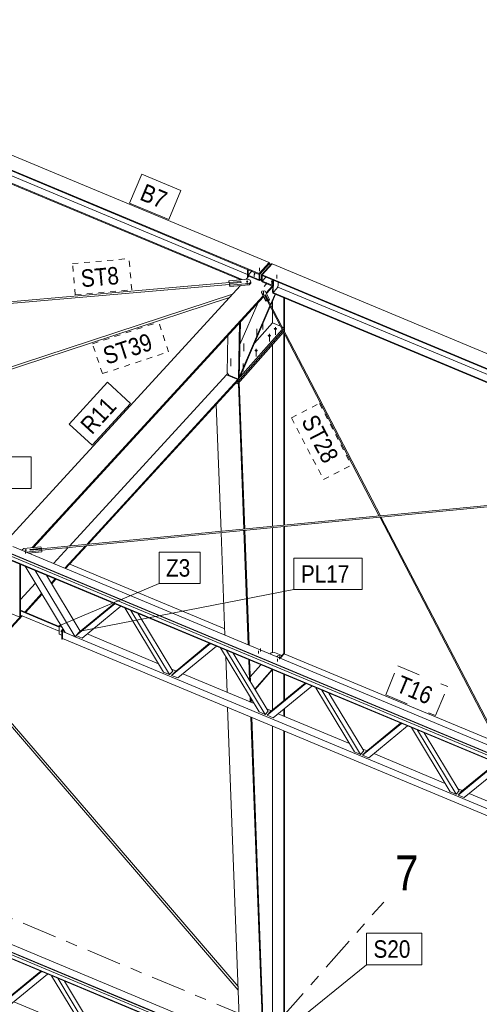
# Model space of a CAD drawing. Header units: millimetres. Extents: x -698 to 216, y -34 to 576.
# Tile 48 of 88: x -346 to -307, y 419 to 504. Entities that reach past the tile are written whole.
import ezdxf

# ---------------------------------------------------------------- set-up
doc = ezdxf.new("R2010")
doc.units = ezdxf.units.MM
for name, pattern in [('XKITLINE00', [0]), ('XKITLINE02', [4, 2, -2]), ('XKITLINE03', [6, 3, -1, 1, -1]), ('XKITLINE04', [3, 0.5, -0.5, 0.5, -0.5, 0.5, -0.5])]:
    doc.linetypes.add(name, pattern=pattern)
for name, color, linetype, lineweight in [('Element', 2, 'Continuous', 0), ('Spoina', 1, 'Continuous', 0), ('Znak elementu', 2, 'Continuous', 0), ('Śruba', 3, 'Continuous', 0)]:
    doc.layers.add(name, color=color, linetype=linetype, lineweight=lineweight)
doc.styles.add('ARIAL', font='ARIAL.TTF')

msp = doc.modelspace()

# ---------------------------------------------------------------- hatches: boundary and pattern name
at = {"layer": 'Śruba'}
for points in [[(-326.478, 481.297), (-326.487, 481.298), (-326.496, 481.3), (-326.504, 481.302), (-326.512, 481.305), (-326.52, 481.308), (-326.527, 481.312), (-326.533, 481.316), (-326.539, 481.321), (-326.545, 481.326), (-326.549, 481.331), (-326.553, 481.336), (-326.556, 481.342), (-326.558, 481.348), (-326.559, 481.354), (-326.559, 481.36), (-326.559, 481.366), (-326.557, 481.372), (-326.555, 481.378), (-326.552, 481.383), (-326.548, 481.389), (-326.543, 481.394), (-326.538, 481.398), (-326.532, 481.403), (-326.525, 481.406), (-326.517, 481.41), (-326.51, 481.413), (-326.502, 481.415), (-326.493, 481.417), (-326.484, 481.418), (-326.475, 481.419), (-326.466, 481.419), (-326.457, 481.419), (-326.448, 481.418), (-326.44, 481.416), (-326.431, 481.414), (-326.423, 481.411), (-326.416, 481.408), (-326.409, 481.404), (-326.402, 481.4), (-326.396, 481.395), (-326.391, 481.39), (-326.386, 481.385), (-326.383, 481.379), (-326.38, 481.374), (-326.378, 481.368), (-326.376, 481.362), (-326.376, 481.356), (-326.377, 481.35), (-326.378, 481.344), (-326.38, 481.338), (-326.384, 481.333), (-326.388, 481.327), (-326.392, 481.322), (-326.398, 481.317), (-326.404, 481.313), (-326.411, 481.309), (-326.418, 481.306), (-326.426, 481.303), (-326.434, 481.3), (-326.442, 481.299), (-326.451, 481.297), (-326.46, 481.297), (-326.469, 481.297)], [(-325.858, 481.942), (-325.865, 481.943), (-325.872, 481.944), (-325.879, 481.946), (-325.886, 481.948), (-325.892, 481.951), (-325.898, 481.954), (-325.903, 481.958), (-325.908, 481.961), (-325.912, 481.965), (-325.916, 481.97), (-325.919, 481.974), (-325.921, 481.979), (-325.923, 481.984), (-325.924, 481.989), (-325.924, 481.993), (-325.924, 481.998), (-325.923, 482.003), (-325.921, 482.008), (-325.918, 482.012), (-325.915, 482.017), (-325.911, 482.021), (-325.907, 482.025), (-325.902, 482.028), (-325.896, 482.032), (-325.89, 482.034), (-325.884, 482.037), (-325.877, 482.039), (-325.87, 482.04), (-325.863, 482.041), (-325.856, 482.042), (-325.848, 482.042), (-325.841, 482.042), (-325.834, 482.041), (-325.827, 482.039), (-325.82, 482.037), (-325.813, 482.035), (-325.807, 482.033), (-325.801, 482.03), (-325.796, 482.026), (-325.791, 482.022), (-325.786, 482.018), (-325.783, 482.014), (-325.78, 482.009), (-325.777, 482.005), (-325.776, 482), (-325.775, 481.995), (-325.774, 481.99), (-325.775, 481.985), (-325.776, 481.98), (-325.778, 481.976), (-325.78, 481.971), (-325.784, 481.967), (-325.788, 481.963), (-325.792, 481.959), (-325.797, 481.955), (-325.803, 481.952), (-325.809, 481.949), (-325.815, 481.947), (-325.822, 481.945), (-325.829, 481.943), (-325.836, 481.942), (-325.843, 481.942), (-325.85, 481.942)], [(-324.362, 481.317), (-324.369, 481.318), (-324.376, 481.319), (-324.383, 481.321), (-324.39, 481.323), (-324.396, 481.326), (-324.402, 481.329), (-324.407, 481.333), (-324.412, 481.336), (-324.416, 481.34), (-324.42, 481.345), (-324.423, 481.349), (-324.425, 481.354), (-324.427, 481.359), (-324.428, 481.364), (-324.428, 481.369), (-324.428, 481.374), (-324.427, 481.378), (-324.425, 481.383), (-324.422, 481.388), (-324.419, 481.392), (-324.415, 481.396), (-324.411, 481.4), (-324.406, 481.404), (-324.4, 481.407), (-324.394, 481.41), (-324.388, 481.412), (-324.381, 481.414), (-324.374, 481.415), (-324.367, 481.416), (-324.36, 481.417), (-324.352, 481.417), (-324.345, 481.417), (-324.338, 481.416), (-324.331, 481.414), (-324.324, 481.413), (-324.317, 481.41), (-324.311, 481.408), (-324.305, 481.405), (-324.3, 481.401), (-324.295, 481.397), (-324.29, 481.393), (-324.287, 481.389), (-324.284, 481.385), (-324.281, 481.38), (-324.28, 481.375), (-324.279, 481.37), (-324.278, 481.365), (-324.279, 481.36), (-324.28, 481.356), (-324.282, 481.351), (-324.285, 481.346), (-324.288, 481.342), (-324.292, 481.338), (-324.296, 481.334), (-324.301, 481.33), (-324.307, 481.327), (-324.313, 481.324), (-324.319, 481.322), (-324.326, 481.32), (-324.333, 481.318), (-324.34, 481.317), (-324.347, 481.317), (-324.354, 481.317)], [(-325.067, 480.396), (-325.078, 480.398), (-325.088, 480.402), (-325.096, 480.407), (-325.104, 480.413), (-325.109, 480.42), (-325.112, 480.427), (-325.113, 480.435), (-325.112, 480.443), (-325.108, 480.45), (-325.103, 480.456), (-325.095, 480.462), (-325.086, 480.467), (-325.076, 480.47), (-325.065, 480.472), (-325.054, 480.473), (-325.042, 480.472), (-325.031, 480.469), (-325.021, 480.465), (-325.013, 480.46), (-325.006, 480.454), (-325, 480.447), (-324.997, 480.44), (-324.996, 480.432), (-324.998, 480.425), (-325.001, 480.418), (-325.007, 480.411), (-325.014, 480.405), (-325.023, 480.401), (-325.033, 480.397), (-325.044, 480.395), (-325.055, 480.395)], [(-324.06, 477.195), (-324.072, 477.196), (-324.085, 477.198), (-324.097, 477.202), (-324.109, 477.205), (-324.121, 477.21), (-324.131, 477.215), (-324.141, 477.221), (-324.15, 477.228), (-324.157, 477.235), (-324.164, 477.243), (-324.17, 477.251), (-324.174, 477.26), (-324.177, 477.268), (-324.179, 477.277), (-324.18, 477.286), (-324.179, 477.295), (-324.177, 477.304), (-324.174, 477.313), (-324.17, 477.321), (-324.164, 477.33), (-324.157, 477.337), (-324.15, 477.345), (-324.141, 477.351), (-324.131, 477.357), (-324.121, 477.363), (-324.109, 477.367), (-324.097, 477.371), (-324.085, 477.374), (-324.072, 477.376), (-324.06, 477.378), (-324.046, 477.378), (-324.033, 477.378), (-324.02, 477.376), (-324.008, 477.374), (-323.995, 477.371), (-323.984, 477.367), (-323.972, 477.363), (-323.962, 477.357), (-323.952, 477.351), (-323.943, 477.345), (-323.936, 477.337), (-323.929, 477.33), (-323.923, 477.321), (-323.919, 477.313), (-323.916, 477.304), (-323.914, 477.295), (-323.913, 477.286), (-323.914, 477.277), (-323.916, 477.268), (-323.919, 477.26), (-323.923, 477.251), (-323.929, 477.243), (-323.936, 477.235), (-323.943, 477.228), (-323.952, 477.221), (-323.962, 477.215), (-323.972, 477.21), (-323.984, 477.205), (-323.995, 477.202), (-324.008, 477.198), (-324.02, 477.196), (-324.033, 477.195), (-324.046, 477.195)], [(-324.578, 476.607), (-324.591, 476.608), (-324.604, 476.61), (-324.616, 476.613), (-324.628, 476.617), (-324.639, 476.622), (-324.65, 476.627), (-324.66, 476.633), (-324.668, 476.64), (-324.676, 476.647), (-324.683, 476.655), (-324.688, 476.663), (-324.693, 476.671), (-324.696, 476.68), (-324.698, 476.689), (-324.699, 476.698), (-324.698, 476.707), (-324.696, 476.716), (-324.693, 476.724), (-324.688, 476.733), (-324.683, 476.741), (-324.676, 476.749), (-324.668, 476.756), (-324.66, 476.763), (-324.65, 476.769), (-324.639, 476.774), (-324.628, 476.779), (-324.616, 476.783), (-324.604, 476.786), (-324.591, 476.788), (-324.578, 476.789), (-324.565, 476.79), (-324.552, 476.789), (-324.539, 476.788), (-324.527, 476.786), (-324.514, 476.783), (-324.502, 476.779), (-324.491, 476.774), (-324.481, 476.769), (-324.471, 476.763), (-324.462, 476.756), (-324.454, 476.749), (-324.448, 476.741), (-324.442, 476.733), (-324.438, 476.724), (-324.434, 476.716), (-324.433, 476.707), (-324.432, 476.698), (-324.433, 476.689), (-324.434, 476.68), (-324.438, 476.671), (-324.442, 476.663), (-324.448, 476.655), (-324.454, 476.647), (-324.462, 476.64), (-324.471, 476.633), (-324.481, 476.627), (-324.491, 476.622), (-324.502, 476.617), (-324.514, 476.613), (-324.527, 476.61), (-324.539, 476.608), (-324.552, 476.607), (-324.565, 476.606)], [(-325.702, 475.331), (-325.715, 475.333), (-325.728, 475.335), (-325.74, 475.338), (-325.752, 475.342), (-325.763, 475.346), (-325.774, 475.352), (-325.784, 475.358), (-325.792, 475.365), (-325.8, 475.372), (-325.807, 475.38), (-325.812, 475.388), (-325.817, 475.396), (-325.82, 475.405), (-325.822, 475.414), (-325.823, 475.423), (-325.822, 475.432), (-325.82, 475.441), (-325.817, 475.449), (-325.812, 475.458), (-325.807, 475.466), (-325.8, 475.474), (-325.792, 475.481), (-325.784, 475.488), (-325.774, 475.494), (-325.763, 475.499), (-325.752, 475.504), (-325.74, 475.508), (-325.728, 475.511), (-325.715, 475.513), (-325.702, 475.514), (-325.689, 475.515), (-325.676, 475.514), (-325.663, 475.513), (-325.651, 475.511), (-325.638, 475.508), (-325.626, 475.504), (-325.615, 475.499), (-325.605, 475.494), (-325.595, 475.488), (-325.586, 475.481), (-325.578, 475.474), (-325.572, 475.466), (-325.566, 475.458), (-325.562, 475.449), (-325.558, 475.441), (-325.557, 475.432), (-325.556, 475.423), (-325.557, 475.414), (-325.558, 475.405), (-325.562, 475.396), (-325.566, 475.388), (-325.572, 475.38), (-325.578, 475.372), (-325.586, 475.365), (-325.595, 475.358), (-325.605, 475.352), (-325.615, 475.346), (-325.626, 475.342), (-325.638, 475.338), (-325.651, 475.335), (-325.663, 475.333), (-325.676, 475.331), (-325.689, 475.331)], [(-345.501, 458.207), (-345.51, 458.208), (-345.519, 458.21), (-345.527, 458.212), (-345.535, 458.215), (-345.543, 458.218), (-345.55, 458.222), (-345.556, 458.226), (-345.562, 458.231), (-345.568, 458.236), (-345.572, 458.241), (-345.576, 458.247), (-345.579, 458.252), (-345.581, 458.258), (-345.582, 458.264), (-345.582, 458.27), (-345.582, 458.276), (-345.58, 458.282), (-345.578, 458.288), (-345.575, 458.293), (-345.571, 458.299), (-345.566, 458.304), (-345.561, 458.309), (-345.555, 458.313), (-345.548, 458.317), (-345.54, 458.32), (-345.533, 458.323), (-345.525, 458.326), (-345.516, 458.327), (-345.507, 458.329), (-345.498, 458.329), (-345.489, 458.329), (-345.48, 458.329), (-345.471, 458.328), (-345.463, 458.326), (-345.454, 458.324), (-345.446, 458.321), (-345.439, 458.318), (-345.432, 458.314), (-345.425, 458.31), (-345.419, 458.305), (-345.414, 458.301), (-345.409, 458.295), (-345.406, 458.29), (-345.403, 458.284), (-345.401, 458.278), (-345.399, 458.272), (-345.399, 458.266), (-345.4, 458.26), (-345.401, 458.254), (-345.403, 458.248), (-345.407, 458.243), (-345.411, 458.237), (-345.415, 458.232), (-345.421, 458.228), (-345.427, 458.223), (-345.434, 458.22), (-345.441, 458.216), (-345.449, 458.213), (-345.457, 458.211), (-345.465, 458.209), (-345.474, 458.208), (-345.483, 458.207), (-345.492, 458.207)], [(-342.398, 451.343), (-342.391, 451.334), (-342.386, 451.325), (-342.382, 451.316), (-342.38, 451.307), (-342.381, 451.299), (-342.383, 451.291), (-342.386, 451.285), (-342.392, 451.281), (-342.399, 451.278), (-342.407, 451.277), (-342.416, 451.277), (-342.426, 451.28), (-342.436, 451.284), (-342.445, 451.29), (-342.454, 451.297), (-342.462, 451.305), (-342.469, 451.314), (-342.474, 451.323), (-342.478, 451.332), (-342.48, 451.341), (-342.48, 451.349), (-342.478, 451.356), (-342.474, 451.362), (-342.468, 451.367), (-342.461, 451.37), (-342.453, 451.371), (-342.444, 451.37), (-342.435, 451.368), (-342.425, 451.364), (-342.415, 451.358), (-342.406, 451.351)], [(-323.704, 449.034), (-323.715, 449.036), (-323.725, 449.04), (-323.734, 449.045), (-323.741, 449.051), (-323.746, 449.058), (-323.75, 449.066), (-323.751, 449.073), (-323.75, 449.081), (-323.746, 449.089), (-323.741, 449.096), (-323.734, 449.102), (-323.725, 449.107), (-323.715, 449.11), (-323.704, 449.113), (-323.692, 449.114), (-323.681, 449.113), (-323.67, 449.11), (-323.66, 449.107), (-323.651, 449.102), (-323.644, 449.096), (-323.638, 449.089), (-323.635, 449.081), (-323.634, 449.073), (-323.635, 449.066), (-323.638, 449.058), (-323.644, 449.051), (-323.651, 449.045), (-323.66, 449.04), (-323.67, 449.036), (-323.681, 449.034), (-323.692, 449.033)]]:
    msp.add_hatch(color=256, dxfattribs=at).paths.add_polyline_path(points, flags=17)

# ---------------------------------------------------------------- linework, layer by layer
at = {"layer": 'Element', "linetype": 'XKITLINE00', "lineweight": 0}
for p, q in [((-409.804, 518.575), (-324.57, 482.972)), ((-410.669, 517.633), (-325.434, 482.03)), ((-367.54, 499.555), (-325.435, 481.968)), ((-366.207, 498.566), (-326.439, 481.955)), ((-366.12, 497.899), (-326.901, 481.517)), ((-366.081, 497.821), (-327.025, 481.507)), ((-326.445, 481.658), (-326.43, 482.383)), ((-326.386, 481.89), (-326.071, 482.234)), ((-326.383, 481.894), (-326.373, 482.359)), ((-325.434, 482.03), (-324.57, 482.972)), ((-325.434, 482.011), (-324.57, 482.954)), ((-324.513, 482.93), (-325.377, 481.987)), ((-325.235, 481.928), (-324.371, 482.87)), ((-324.313, 482.865), (-325.177, 481.923)), ((-324.57, 482.972), (-324.57, 482.954)), ((-324.57, 482.954), (-324.513, 482.93)), ((-324.518, 482.71), (-324.513, 482.93)), ((-324.371, 482.87), (-324.326, 482.852)), ((-324.313, 482.865), (-239.079, 447.262)), ((-356.767, 478.757), (-327.009, 481.343)), ((-328.037, 481.32), (-328.035, 481.419)), ((-328.035, 481.419), (-326.387, 481.562)), ((-328.005, 481.281), (-328.035, 481.419)), ((-327.016, 481.367), (-328.005, 481.281)), ((-327.016, 481.342), (-327.016, 481.367)), ((-327.01, 481.343), (-327.016, 481.367)), ((-327.003, 481.322), (-327.009, 481.343)), ((-326.546, 481.548), (-326.316, 481.799)), ((-326.386, 481.89), (-326.387, 481.828)), ((-326.387, 481.828), (-325.447, 481.436)), ((-326.387, 481.562), (-326.198, 481.466)), ((-325.445, 481.498), (-326.386, 481.89)), ((-326.386, 481.722), (-326.384, 481.827)), ((-326.198, 481.466), (-326.161, 481.3)), ((-325.447, 481.454), (-325.434, 482.011)), ((-325.447, 481.436), (-325.445, 481.498)), ((-325.39, 481.43), (-325.447, 481.454)), ((-325.447, 481.436), (-325.435, 481.449)), ((-325.435, 481.968), (-325.434, 482.03)), ((-325.377, 481.987), (-325.434, 482.011)), ((-325.39, 481.43), (-325.377, 481.987)), ((-325.242, 481.59), (-325.39, 481.43)), ((-325.247, 481.37), (-325.235, 481.928)), ((-325.19, 481.347), (-325.247, 481.37)), ((-325.235, 481.928), (-325.178, 481.904)), ((-325.19, 481.347), (-325.178, 481.904)), ((-325.189, 481.39), (-325.19, 481.328)), ((-325.19, 481.347), (-325.19, 481.347)), ((-325.189, 481.39), (-324.874, 481.734)), ((-324.249, 480.998), (-325.189, 481.39)), ((-325.177, 481.923), (-325.179, 481.861)), ((-325.179, 481.861), (-239.944, 446.258)), ((-325.177, 481.923), (-239.943, 446.32)), ((-324.274, 481.013), (-324.264, 481.479)), ((-324.207, 481.455), (-324.23, 480.409)), ((-356.67, 478.603), (-327.982, 481.096)), ((-346.968, 459.283), (-327.037, 481.012)), ((-328.023, 481.255), (-328.037, 481.32)), ((-328.005, 481.256), (-328.005, 481.281)), ((-327.982, 481.071), (-327.98, 481.17)), ((-327.952, 480.933), (-327.982, 481.071)), ((-327.98, 481.17), (-326.991, 481.256)), ((-327.95, 481.032), (-327.98, 481.17)), ((-326.304, 481.076), (-327.952, 480.933)), ((-327.952, 480.933), (-327.95, 481.032)), ((-326.301, 481.175), (-327.95, 481.032)), ((-326.997, 481.286), (-327.003, 481.322)), ((-326.994, 481.256), (-326.997, 481.286)), ((-326.991, 481.256), (-326.996, 481.28)), ((-326.304, 481.076), (-326.163, 481.201)), ((-326.304, 481.076), (-326.301, 481.175)), ((-326.161, 481.3), (-326.301, 481.175)), ((-326.163, 481.201), (-326.161, 481.3)), ((-325.247, 480.45), (-325.196, 480.52)), ((-325.196, 480.52), (-325.023, 480.559)), ((-325.19, 481.328), (-324.25, 480.936)), ((-325.023, 480.559), (-324.917, 480.523)), ((-324.917, 480.523), (-324.545, 479.809)), ((-324.848, 480.391), (-324.321, 480.965)), ((-324.816, 480.329), (-324.276, 480.918)), ((-324.287, 480.433), (-324.275, 480.946)), ((-324.25, 480.936), (-324.249, 480.998)), ((-324.25, 480.936), (-324.247, 480.939)), ((-324.249, 480.998), (-324.245, 481.001)), ((-324.23, 480.409), (-323.923, 480.744)), ((-323.923, 480.744), (-323.811, 481.017)), ((-323.893, 480.816), (-323.843, 480.871)), ((-323.843, 480.871), (-323.842, 480.942)), ((-323.843, 480.871), (-284.194, 464.309)), ((-323.811, 481.017), (-323.806, 481.287)), ((-353.358, 471.841), (-327.717, 480.272)), ((-353.269, 471.661), (-327.991, 479.972)), ((-344.929, 458.498), (-325.105, 480.111)), ((-344.832, 458.507), (-325.073, 480.05)), ((-325.249, 480.388), (-325.247, 480.45)), ((-325.249, 480.388), (-324.877, 479.674)), ((-324.876, 479.736), (-325.247, 480.45)), ((-324.978, 480.185), (-324.949, 480.191)), ((-324.978, 480.185), (-324.758, 479.762)), ((-324.965, 480.183), (-324.97, 480.171)), ((-324.932, 480.201), (-324.965, 480.183)), ((-324.898, 480.199), (-324.932, 480.201)), ((-324.912, 480.2), (-324.883, 480.206)), ((-324.884, 480.176), (-324.898, 480.199)), ((-324.884, 480.176), (-324.883, 480.206)), ((-315.019, 461.213), (-324.884, 480.176)), ((-324.663, 479.783), (-324.883, 480.206)), ((-324.877, 479.674), (-324.876, 479.736)), ((-324.877, 479.674), (-324.759, 479.7)), ((-324.758, 479.762), (-324.876, 479.736)), ((-324.759, 479.7), (-324.758, 479.762)), ((-315.12, 461.203), (-324.758, 479.73)), ((-324.664, 479.753), (-324.663, 479.783)), ((-324.545, 479.809), (-324.663, 479.783)), ((-324.649, 479.724), (-324.547, 479.747)), ((-324.547, 479.747), (-324.545, 479.809)), ((-324.462, 479.365), (-324.072, 480.273)), ((-324.433, 479.308), (-324.025, 480.254)), ((-324.287, 480.433), (-324.23, 480.409)), ((-324.263, 480.353), (-324.261, 480.415)), ((-324.263, 480.353), (-285.347, 464.098)), ((-324.261, 480.415), (-324.256, 480.42)), ((-324.261, 480.415), (-285.226, 464.109)), ((-323.324, 477.387), (-323.324, 479.961)), ((-323.255, 477.466), (-323.255, 479.932)), ((-327.15, 473.122), (-324.511, 479.254)), ((-327.105, 473.099), (-324.481, 479.196)), ((-327.09, 475.935), (-325.537, 479.543)), ((-324.3, 479.053), (-324.3, 479.616)), ((-324.3, 477.795), (-324.3, 478.849)), ((-327.262, 472.92), (-323.46, 477.233)), ((-327.262, 472.738), (-323.4, 477.119)), ((-327.262, 472.738), (-323.4, 477.119)), ((-327.223, 472.969), (-327.116, 477.818)), ((-327.154, 473.045), (-327.047, 477.893)), ((-327.116, 477.818), (-327.119, 477.819)), ((-327.116, 477.818), (-327.047, 477.893)), ((-327.047, 477.893), (-327.049, 477.894)), ((-325.832, 476.057), (-324.3, 477.795)), ((-324.3, 477.795), (-323.599, 477.502)), ((-323.464, 477.445), (-323.324, 477.387)), ((-323.393, 477.309), (-323.272, 477.446)), ((-323.333, 477.195), (-323.272, 477.265)), ((-323.333, 477.195), (-323.272, 477.265)), ((-323.324, 477.387), (-323.255, 477.466)), ((-323.272, 477.446), (-323.272, 477.265)), ((-323.272, 477.265), (-323.272, 477.083)), ((-323.272, 477.11), (-323.255, 477.103)), ((-328.126, 476.721), (-328.196, 473.501)), ((-327.262, 472.557), (-323.341, 477.005)), ((-323.324, 460.405), (-323.324, 476.973)), ((-323.255, 477.103), (-323.274, 477.081)), ((-323.274, 477.081), (-323.272, 477.083)), ((-323.255, 477.044), (-323.255, 477.103)), ((-323.255, 460.412), (-323.255, 476.84)), ((-324.293, 460.311), (-324.293, 475.925)), ((-341.73, 458.616), (-328.238, 473.327)), ((-340.248, 458.76), (-327.262, 472.92)), ((-328.238, 473.327), (-328.145, 473.433)), ((-327.262, 472.92), (-328.238, 473.327)), ((-328.238, 473.327), (-327.262, 472.92)), ((-328.196, 473.501), (-328.057, 473.318)), ((-328.057, 473.318), (-327.223, 472.969)), ((-327.264, 472.821), (-327.262, 472.92)), ((-327.262, 472.738), (-327.262, 472.92)), ((-327.223, 472.969), (-327.154, 473.045)), ((-327.152, 473.123), (-327.15, 473.122)), ((-327.152, 473.118), (-327.105, 473.099)), ((-327.15, 473.122), (-327.105, 473.099)), ((-340.15, 458.769), (-327.264, 472.821)), ((-327.439, 472.631), (-327.262, 472.557)), ((-327.318, 472.762), (-327.262, 472.738)), ((-327.318, 472.762), (-327.262, 472.738)), ((-327.262, 472.557), (-327.262, 472.738)), ((-327.226, 472.598), (-327.223, 472.596)), ((-327.223, 472.596), (-327.154, 472.68)), ((-326.754, 460.072), (-327.223, 472.596)), ((-326.682, 460.079), (-327.154, 472.68)), ((-328.711, 459.882), (-329.119, 470.798)), ((-315.021, 461.213), (-283.666, 464.261)), ((-314.969, 461.117), (-284.311, 464.098)), ((-345.116, 458.287), (-315.088, 461.206)), ((-344.106, 458.284), (-315.07, 461.107)), ((-304.882, 441.525), (-315.078, 461.122)), ((-304.567, 441.122), (-314.978, 461.134)), ((-324.293, 449.455), (-324.293, 460.211)), ((-323.324, 449.376), (-323.324, 460.305)), ((-323.255, 449.364), (-323.255, 460.312)), ((-328.377, 450.968), (-328.707, 459.782)), ((-326.382, 450.135), (-326.751, 459.972)), ((-326.309, 450.104), (-326.679, 459.979)), ((-346.592, 458.576), (-261.357, 422.974)), ((-345.656, 458.427), (-344.176, 458.571)), ((-344.176, 458.571), (-344.142, 458.433)), ((-343.103, 457.119), (-341.831, 458.506)), ((-342.127, 456.711), (-340.349, 458.65)), ((-342.062, 456.685), (-340.252, 458.659)), ((-347.025, 458.056), (-261.79, 422.453)), ((-347.024, 458.105), (-261.789, 422.503)), ((-346.83, 457.784), (-304.438, 440.076)), ((-345.795, 458.244), (-345.793, 458.301)), ((-345.793, 458.301), (-345.656, 458.427)), ((-345.778, 458.236), (-345.793, 458.301)), ((-344.092, 458.229), (-345.445, 458.098)), ((-345.253, 458.017), (-344.094, 458.13)), ((-344.142, 458.433), (-345.129, 458.337)), ((-345.129, 458.337), (-345.113, 458.271)), ((-345.113, 458.271), (-344.126, 458.367)), ((-344.143, 458.381), (-344.142, 458.433)), ((-344.126, 458.367), (-344.092, 458.229)), ((-344.094, 458.13), (-344.092, 458.229)), ((-261.802, 421.908), (-347.037, 457.511)), ((-261.801, 421.957), (-347.036, 457.56)), ((-345.98, 452.524), (-345.98, 457.069)), ((-345.928, 452.583), (-345.928, 457.047)), ((-342.106, 451.196), (-345.537, 456.884)), ((-341.707, 457.072), (-328.397, 451.512)), ((-341.243, 450.835), (-344.674, 456.524)), ((-343.7, 456.117), (-340.811, 451.325)), ((-345.928, 454.038), (-344.657, 455.425)), ((-343.292, 455.44), (-342.957, 455.806)), ((-343.257, 455.382), (-342.892, 455.779)), ((-345.571, 452.956), (-344.121, 454.537)), ((-345.507, 452.929), (-344.086, 454.478)), ((-341.157, 450.933), (-337.833, 453.666)), ((-340.897, 451.227), (-337.898, 453.693)), ((-337.315, 453.45), (-340.639, 450.717)), ((-364.82, 431.966), (-345.85, 452.651)), ((-364.756, 431.939), (-345.786, 452.625)), ((-346.813, 452.872), (-345.98, 452.524)), ((-345.98, 452.524), (-345.928, 452.583)), ((-345.928, 453.105), (-342.608, 451.718)), ((-345.928, 453.067), (-342.608, 451.68)), ((-345.928, 453.047), (-342.608, 451.66)), ((-345.928, 452.684), (-342.608, 451.297)), ((-333.645, 447.795), (-336.969, 453.305)), ((-333.127, 447.579), (-336.451, 453.089)), ((-335.866, 452.845), (-332.867, 447.873)), ((-342.608, 451.731), (-342.556, 451.79)), ((-342.556, 451.79), (-342.433, 451.738)), ((-342.369, 451.631), (-342.608, 451.731)), ((-342.608, 451.731), (-342.608, 451.066)), ((-342.608, 451.066), (-342.393, 450.976)), ((-342.393, 451.312), (-342.264, 451.458)), ((-342.35, 451.294), (-342.393, 451.312)), ((-342.393, 450.647), (-342.393, 451.312)), ((-342.35, 451.294), (-342.24, 451.418)), ((-342.35, 450.629), (-342.35, 451.294)), ((-342.23, 451.4), (-342.328, 451.288)), ((-342.328, 451.288), (-341.299, 450.858)), ((-342.328, 451.288), (-342.328, 450.684)), ((-341.243, 450.835), (-342.106, 451.196)), ((-340.811, 451.325), (-341.243, 450.835)), ((-341.157, 450.933), (-340.897, 451.227)), ((-340.639, 450.717), (-341.157, 450.933)), ((-340.811, 451.325), (-340.789, 451.316)), ((-340.206, 451.073), (-334.078, 448.513)), ((-342.393, 450.647), (-342.35, 450.629)), ((-342.35, 450.629), (-342.309, 450.676)), ((-342.328, 450.684), (-266.532, 419.023)), ((-341.243, 450.835), (-266.53, 419.627)), ((-332.954, 447.507), (-329.631, 450.24)), ((-332.695, 447.801), (-329.696, 450.267)), ((-329.113, 450.024), (-332.437, 447.291)), ((-325.442, 444.369), (-328.766, 449.879)), ((-324.924, 444.153), (-328.248, 449.662)), ((-327.664, 449.419), (-324.665, 444.447)), ((-324.484, 449.342), (-324.401, 449.436)), ((-324.401, 449.436), (-324.115, 449.485)), ((-324.115, 449.485), (-323.541, 449.245)), ((-323.91, 449.102), (-323.827, 449.197)), ((-323.827, 449.197), (-323.541, 449.245)), ((-323.658, 448.997), (-323.313, 449.388)), ((-323.63, 448.985), (-323.285, 449.376)), ((-323.285, 449.376), (-323.63, 448.985)), ((-323.541, 449.245), (-323.467, 449.214)), ((-323.313, 449.388), (-323.285, 449.376)), ((-323.285, 449.376), (-304.992, 441.735)), ((-328.193, 446.055), (-328.308, 449.119)), ((-326.269, 447.106), (-326.335, 448.863)), ((-326.192, 446.978), (-326.261, 448.833)), ((-326.207, 447.387), (-325.291, 448.427)), ((-327.247, 420.794), (-350.352, 447.645)), ((-333.127, 447.579), (-333.645, 447.795)), ((-332.867, 447.873), (-333.127, 447.579)), ((-332.975, 448.053), (-332.587, 447.89)), ((-332.954, 447.507), (-332.695, 447.801)), ((-332.437, 447.291), (-332.954, 447.507)), ((-332.004, 447.647), (-325.875, 445.087)), ((-325.806, 446.339), (-324.322, 448.022)), ((-325.784, 446.303), (-324.283, 448.006)), ((-324.293, 444.54), (-324.293, 447.995)), ((-323.324, 445.336), (-323.324, 447.606)), ((-323.255, 445.393), (-323.255, 447.577)), ((-327.235, 420.477), (-350.487, 447.499)), ((-324.752, 444.081), (-321.428, 446.814)), ((-324.493, 444.375), (-321.494, 446.841)), ((-320.91, 446.597), (-324.234, 443.865)), ((-317.24, 440.943), (-320.564, 446.453)), ((-316.722, 440.727), (-320.046, 446.236)), ((-319.462, 445.992), (-316.463, 441.021)), ((-326.198, 445.222), (-326.214, 445.649)), ((-326.125, 445.191), (-326.137, 445.521)), ((-327.075, 416.2), (-328.145, 444.759)), ((-324.924, 444.153), (-325.442, 444.369)), ((-324.665, 444.447), (-324.924, 444.153)), ((-324.773, 444.626), (-324.385, 444.464)), ((-324.752, 444.081), (-324.493, 444.375)), ((-323.801, 444.221), (-317.673, 441.661)), ((-323.324, 444.021), (-323.324, 444.613)), ((-323.255, 443.992), (-323.255, 444.67)), ((-325.081, 415.367), (-326.15, 443.926)), ((-325.007, 415.336), (-326.076, 443.895)), ((-324.234, 443.865), (-324.752, 444.081)), ((-316.55, 440.655), (-313.226, 443.388)), ((-316.29, 440.949), (-313.291, 443.415)), ((-324.293, 416.316), (-324.293, 443.15)), ((-323.324, 415.912), (-323.324, 442.746)), ((-323.255, 415.99), (-323.255, 442.717)), ((-312.708, 443.171), (-316.032, 440.438)), ((-309.038, 437.517), (-312.362, 443.027)), ((-308.52, 437.301), (-311.844, 442.81)), ((-311.26, 442.566), (-308.26, 437.595)), ((-316.722, 440.727), (-317.24, 440.943)), ((-316.463, 441.021), (-316.722, 440.727)), ((-316.571, 441.2), (-316.182, 441.038)), ((-316.55, 440.655), (-316.29, 440.949)), ((-315.599, 440.794), (-309.471, 438.235)), ((-316.032, 440.438), (-316.55, 440.655)), ((-308.348, 437.229), (-305.11, 439.89)), ((-308.088, 437.523), (-305.176, 439.917)), ((-304.592, 439.674), (-307.83, 437.012)), ((-308.52, 437.301), (-309.038, 437.517)), ((-308.26, 437.595), (-308.52, 437.301)), ((-308.369, 437.774), (-307.98, 437.612)), ((-308.348, 437.229), (-308.088, 437.523)), ((-307.397, 437.368), (-301.268, 434.808)), ((-307.83, 437.012), (-308.348, 437.229)), ((-369.721, 433.312), (-284.486, 397.709)), ((-369.72, 433.361), (-284.485, 397.758)), ((-369.288, 433.832), (-284.053, 398.229)), ((-284.498, 397.164), (-369.733, 432.766)), ((-284.497, 397.213), (-369.732, 432.816)), ((-369.526, 433.04), (-327.049, 415.297)), ((-347.448, 419.337), (-344.124, 422.07)), ((-347.189, 419.631), (-344.19, 422.097)), ((-343.606, 421.853), (-346.93, 419.12)), ((-339.936, 416.199), (-343.26, 421.709)), ((-339.418, 415.983), (-342.742, 421.492)), ((-342.158, 421.248), (-339.159, 416.277)), ((-346.497, 419.476), (-340.369, 416.917))]:
    msp.add_line(p, q, dxfattribs=at)
at = {"layer": 'Spoina', "linetype": 'XKITLINE03', "lineweight": 0}
for p, q in [((-351.234, 428.523), (-294.72, 404.917)), ((-494.267, 224.393), (-314.741, 428.042))]:
    msp.add_line(p, q, dxfattribs=at)
at = {"layer": 'Znak elementu', "linetype": 'XKITLINE00', "lineweight": 0}
for p, q in [((-336.57, 488.093), (-335.529, 490.585)), ((-335.529, 490.585), (-332.164, 489.179)), ((-333.205, 486.688), (-332.164, 489.179)), ((-336.57, 488.093), (-333.205, 486.688)), ((-341.758, 469.105), (-338.467, 472.694)), ((-336.477, 470.869), (-338.467, 472.694)), ((-339.768, 467.28), (-336.477, 470.869)), ((-339.768, 467.28), (-341.758, 469.105)), ((-348.546, 466.275), (-345.011, 466.275)), ((-345.011, 463.575), (-345.011, 466.275)), ((-348.546, 463.575), (-345.011, 463.575)), ((-334.038, 458.096), (-330.504, 458.096)), ((-334.038, 455.396), (-334.038, 458.096)), ((-330.504, 455.396), (-330.504, 458.096)), ((-322.457, 457.577), (-316.585, 457.577)), ((-322.457, 454.877), (-322.457, 457.577)), ((-316.585, 454.877), (-316.585, 457.577)), ((-342.698, 451.746), (-334.038, 455.396)), ((-334.038, 455.396), (-330.504, 455.396)), ((-340.811, 451.31), (-322.457, 454.877)), ((-322.457, 454.877), (-316.585, 454.877)), ((-316.222, 425.352), (-311.462, 425.352)), ((-316.222, 422.652), (-316.222, 425.352)), ((-311.462, 422.652), (-311.462, 425.352)), ((-323.293, 416.931), (-316.222, 422.652)), ((-316.222, 422.652), (-311.462, 422.652))]:
    msp.add_line(p, q, dxfattribs=at)
at = {"layer": 'Znak elementu', "linetype": 'XKITLINE04', "lineweight": 0}
for p, q in [((-341.467, 482.897), (-336.616, 483.319)), ((-336.383, 480.629), (-336.616, 483.319)), ((-341.233, 480.207), (-341.467, 482.897)), ((-341.233, 480.207), (-336.383, 480.629)), ((-339.751, 476), (-334.069, 477.869)), ((-333.225, 475.304), (-334.069, 477.869)), ((-338.907, 473.436), (-339.751, 476)), ((-338.907, 473.436), (-333.225, 475.304)), ((-322.663, 469.635), (-320.267, 470.881)), ((-320.267, 470.881), (-317.507, 465.575)), ((-322.663, 469.635), (-319.902, 464.329)), ((-319.902, 464.329), (-317.507, 465.575))]:
    msp.add_line(p, q, dxfattribs=at)
at = {"layer": 'Znak elementu', "linetype": 'XKITLINE02', "lineweight": 0}
for p, q in [((-314.573, 445.846), (-313.532, 448.337)), ((-313.532, 448.337), (-309.244, 446.546)), ((-314.573, 445.846), (-310.285, 444.055)), ((-310.285, 444.055), (-309.244, 446.546))]:
    msp.add_line(p, q, dxfattribs=at)
at = {"layer": 'Śruba', "linetype": 'XKITLINE02', "lineweight": 0}
for p, q in [((-325.422, 482.228), (-325.416, 482.537)), ((-323.926, 481.603), (-323.919, 481.912)), ((-324.74, 481.231), (-325.021, 480.912)), ((-325.634, 477.295), (-325.634, 476.63)), ((-325.115, 477.884), (-325.115, 477.219)), ((-326.758, 476.02), (-326.758, 475.355)), ((-327.882, 474.745), (-327.882, 474.08)), ((-326.813, 474.299), (-326.813, 473.634)), ((-325.504, 449.622), (-325.504, 449.38)), ((-325.331, 449.818), (-325.331, 449.576)), ((-323.865, 448.938), (-323.865, 448.696))]:
    msp.add_line(p, q, dxfattribs=at)
at = {"layer": 'Śruba', "linetype": 'XKITLINE00', "lineweight": 0}
for p, q in [((-326.466, 481.445), (-326.474, 481.073)), ((-325.854, 481.756), (-325.848, 482.066)), ((-324.359, 481.132), (-324.352, 481.441)), ((-325.053, 480.493), (-325.059, 480.214)), ((-324.046, 477.437), (-324.046, 476.773)), ((-324.565, 476.849), (-324.565, 476.184)), ((-325.689, 475.574), (-325.689, 474.909)), ((-345.489, 458.355), (-345.497, 457.983)), ((-342.473, 451.275), (-342.322, 451.447)), ((-323.692, 449.134), (-323.692, 448.892))]:
    msp.add_line(p, q, dxfattribs=at)

# ---------------------------------------------------------------- texts
at = {"layer": 'Spoina', "style": 'ARIAL', "width": 0.85}
msp.add_text('7', height=3, dxfattribs=at).set_placement((-313.741, 429.042))
at = {"layer": 'Znak elementu', "style": 'ARIAL', "width": 0.85}
for s, rotation, p in [('B7', -22.67194, (-335.785, 488.416)), ('ST8', 4.96754, (-340.687, 480.857)), ('ST39', 18.20287, (-338.525, 474.193)), ('R11', 47.46955, (-339.805, 468.128)), ('ST28', -62.51543, (-321.853, 469.379)), ('T16', -22.67194, (-313.788, 446.168))]:
    msp.add_text(s, height=1.5, rotation=rotation, dxfattribs=at).set_placement(p)
for s, p in [('Z3', (-333.438, 455.996)), ('PL17', (-321.857, 455.477)), ('S20', (-315.622, 423.252))]:
    msp.add_text(s, height=1.5, dxfattribs=at).set_placement(p)

doc.saveas('drawing.dxf')
